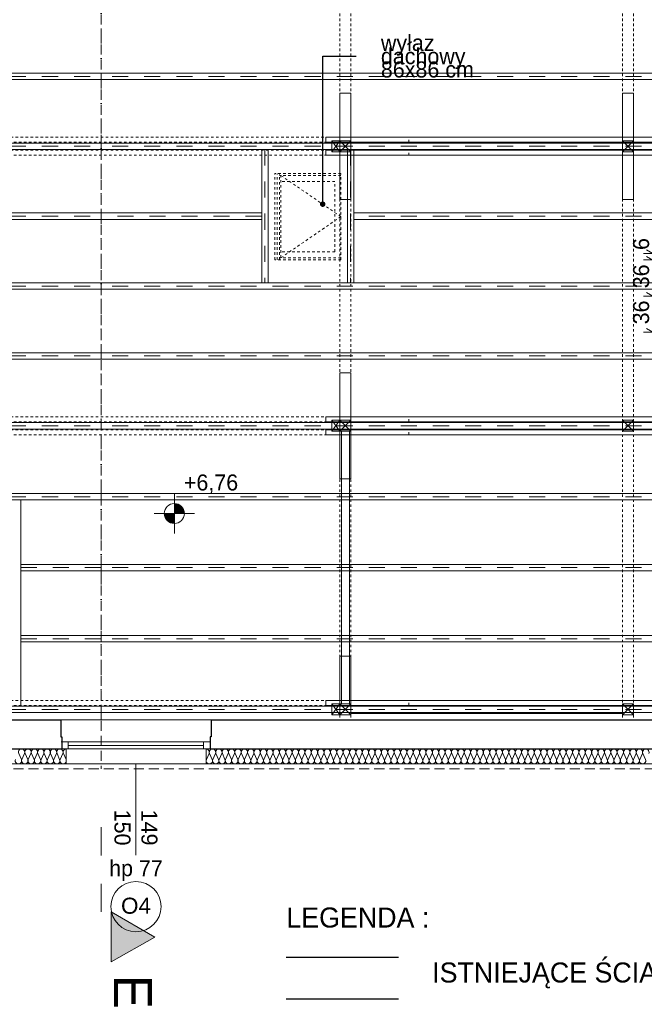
# Model space of a CAD drawing. Extents: x -547885 to -186295, y -25370 to 156194.
# Tile 221 of 256: x -481298 to -475067, y 102309 to 112136. Entities that reach past the tile are written whole.
import ezdxf

# ---------------------------------------------------------------- set-up
doc = ezdxf.new("R2010")
doc.units = 0
doc.header["$MEASUREMENT"] = 0
for name, pattern in [('Dashed', [564.444447, 282.222223, -282.222223]), ('Dot & Dashed', [450, 150, -150, 0, -150]), ('Hidden Line', [50, 25, -25]), ('Krawędzie ukryte', [150, 100, -50]), ('Przerywana', [320, 160, -160])]:
    doc.linetypes.add(name, pattern=pattern)
for name, color, linetype, lineweight in [('Arch konstrukcja dachu_Nr_Pióra__46', 5, 'Continuous', 13), ('Arch okna_Nr_Pióra__21', 7, 'Continuous', 9), ('Arch opisy_Nr_Pióra__21', 7, 'Continuous', 9), ('INWENT DACH_Nr_Pióra__21', 7, 'Continuous', 9), ('INWENT KONST. DREWNIANA_Nr_Pióra__21', 7, 'Continuous', 9), ('INWENT KONST. DREWNIANA_Nr_Pióra__46', 5, 'Continuous', 13), ('INWENT OPISY_Nr_Pióra__21', 7, 'Continuous', 9), ('INWENT OPISY_Nr_Pióra__41', 7, 'Continuous', 15), ('INWENT RZĘDNE_Nr_Pióra__21', 7, 'Continuous', 9), ('INWENT WYMIARY_Nr_Pióra__21', 7, 'Continuous', 9), ('INWENT. OKNA_Nr_Pióra__21', 7, 'Continuous', 9), ('INWENT. OKNA_Nr_Pióra__5', 7, 'Continuous', 13), ('INWENT.ŚCIANY_Nr_Pióra__1', 7, 'Continuous', 25), ('INWENT.ŚCIANY_Nr_Pióra__21', 7, 'Continuous', 9)]:
    doc.layers.add(name, color=color, linetype=linetype, lineweight=lineweight)
for name, color, linetype in [('Arch ocieplenie', 7, 'Continuous'), ('INWENT RZĘDNE', 7, 'Continuous'), ('INWENT WYMIARY', 7, 'Continuous')]:
    doc.layers.add(name, color=color, linetype=linetype)
for name, color, linetype, lineweight, true_color in [('Arch ocieplenie_Nr_Pióra__9', 7, 'Continuous', 9, 0x3dad99), ('Arch opisy okien_Nr_Pióra__9', 7, 'Continuous', 9, 0x3dad99), ('Arch opisy_Nr_Pióra__9', 7, 'Continuous', 9, 0x3dad99), ('Arch wykończenie_Nr_Pióra__3', 7, 'Continuous', 18, 0xff6600), ('INWENT KONST. DREWNIANA_Nr_Pióra__2', 7, 'Continuous', 13, 0x7f7f7f)]:
    doc.layers.add(name, color=color, linetype=linetype, lineweight=lineweight, true_color=true_color)
doc.styles.add('GENERATED_STYLE_10', font='arial.ttf')
doc.styles.add('GENERATED_STYLE_2', font='txt')
doc.styles.add('GENERATED_STYLE_4', font='txt')
doc.styles.add('GENERATED_STYLE_5', font='txt')
doc.styles.add('GENERATED_STYLE_7', font='txt')
doc.dimstyles.new('GENERATED_STYLE__13', dxfattribs={"dimtxt": 0.18, "dimasz": 109.44, "dimexe": 0.18, "dimexo": 0.0625, "dimgap": 0.09, "dimtad": 0, "dimtih": 1, "dimtoh": 1, "dimdec": 4, "dimzin": 0, "dimdsep": 46, "dimcen": 0.09, "dimadec": 0, "dimazin": 0, "dimtfac": 1, "dimtdec": 4, "dimtmove": 0, "dimatfit": 3, "dimldrblk": 'ARROWHEAD_11', "dimfxl": 0, "dimtolj": 1, "dimtzin": 0, "dimarcsym": 0})
doc.dimstyles.new('GENERATED_STYLE__4', dxfattribs={"dimtxt": 160.000002, "dimasz": 91.2, "dimexe": 0.18, "dimexo": 0, "dimgap": 0.09, "dimtad": 1, "dimdec": 0, "dimlfac": 0.1, "dimzin": 0, "dimdsep": 46, "dimtxsty": 'GENERATED_STYLE_2', "dimblk": 'ARROWHEAD_2', "dimblk1": 'ARROWHEAD_2', "dimblk2": 'ARROWHEAD_2', "dimcen": 0.09, "dimclrd": 7, "dimclre": 7, "dimclrt": 7, "dimazin": 0, "dimtfac": 1, "dimtdec": 4, "dimtmove": 0, "dimatfit": 3, "dimfxl": 0, "dimtolj": 1, "dimtzin": 0, "dimarcsym": 0})

# ---------------------------------------------------------------- blocks, each defined once
blk = doc.blocks.new('Izolacja cieplna 14_243', base_point=(-487268.3, 104857.6))
at = {"layer": 'Arch ocieplenie_Nr_Pióra__9', "linetype": 'Continuous'}
for p, q in [((-481308.5, 104812.9), (-481282, 104752.3)), ((-481276.6, 104752.3), (-481250.1, 104812.9)), ((-481244.8, 104812.9), (-481218.3, 104752.3)), ((-481212.9, 104752.3), (-481186.4, 104812.9)), ((-481181.1, 104812.9), (-481154.6, 104752.3)), ((-481149.2, 104752.3), (-481122.7, 104812.9)), ((-481117.4, 104812.9), (-481090.9, 104752.3)), ((-481085.5, 104752.3), (-481059, 104812.9)), ((-481053.6, 104812.9), (-481027.1, 104752.3)), ((-481021.8, 104752.3), (-480995.3, 104812.9)), ((-480989.9, 104812.9), (-480963.4, 104752.3)), ((-480958.1, 104752.3), (-480931.6, 104812.9)), ((-480926.2, 104812.9), (-480899.7, 104752.3)), ((-480894.4, 104752.3), (-480867.9, 104812.9)), ((-480862.5, 104812.9), (-480836, 104752.3))]:
    blk.add_line(p, q, dxfattribs=at)
for centre, start_param, end_param in [((-481279.3, 104825.7), 4.299595, 8.266774), ((-481215.6, 104825.7), 4.299595, 8.266774), ((-481151.9, 104825.7), 4.299595, 8.266774), ((-481088.2, 104825.7), 4.299595, 8.266774), ((-481024.5, 104825.7), 4.299595, 8.266774), ((-480960.8, 104825.7), 4.299595, 8.266774), ((-480897, 104825.7), 4.299595, 8.266774), ((-480833.3, 104825.7), 6.283185, 8.266774), ((-481311.2, 104739.5), 1.158003, 5.125183), ((-481247.5, 104739.5), 1.158003, 5.125183), ((-481183.7, 104739.5), 1.158003, 5.125183), ((-481120, 104739.5), 1.158003, 5.125183), ((-481056.3, 104739.5), 1.158003, 5.125183), ((-480992.6, 104739.5), 1.158003, 5.125183), ((-480928.9, 104739.5), 1.158003, 5.125183), ((-480865.2, 104739.5), 1.158003, 5.125183)]:
    blk.add_ellipse(centre, major_axis=(0, 31.9), ratio=0.998581, start_param=start_param, end_param=end_param, dxfattribs=at)
blk = doc.blocks.new('Izolacja cieplna 14_244', base_point=(-479438.3, 104857.6))
at = {"layer": 'Arch ocieplenie_Nr_Pióra__9', "linetype": 'Continuous'}
for p, q in [((-479435.7, 104752.3), (-479409.2, 104812.9)), ((-479403.9, 104812.9), (-479377.4, 104752.3)), ((-479372.1, 104752.3), (-479345.6, 104812.9)), ((-479340.3, 104812.9), (-479313.9, 104752.3)), ((-479308.5, 104752.3), (-479282.1, 104812.9)), ((-479276.7, 104812.9), (-479250.3, 104752.3)), ((-479244.9, 104752.3), (-479218.5, 104812.9)), ((-479213.2, 104812.9), (-479186.7, 104752.3)), ((-479181.4, 104752.3), (-479154.9, 104812.9)), ((-479149.6, 104812.9), (-479123.1, 104752.3)), ((-479117.8, 104752.3), (-479091.4, 104812.9)), ((-479086, 104812.9), (-479059.6, 104752.3)), ((-479054.2, 104752.3), (-479027.8, 104812.9)), ((-479022.4, 104812.9), (-478996, 104752.3)), ((-478990.7, 104752.3), (-478964.2, 104812.9)), ((-478958.9, 104812.9), (-478932.4, 104752.3)), ((-478927.1, 104752.3), (-478900.6, 104812.9)), ((-478895.3, 104812.9), (-478868.9, 104752.3)), ((-478863.5, 104752.3), (-478837.1, 104812.9)), ((-478831.7, 104812.9), (-478805.3, 104752.3)), ((-478799.9, 104752.3), (-478773.5, 104812.9)), ((-478768.2, 104812.9), (-478741.7, 104752.3)), ((-478736.4, 104752.3), (-478709.9, 104812.9)), ((-478704.6, 104812.9), (-478678.1, 104752.3)), ((-478672.8, 104752.3), (-478646.4, 104812.9)), ((-478641, 104812.9), (-478614.6, 104752.3)), ((-478609.2, 104752.3), (-478582.8, 104812.9)), ((-478577.4, 104812.9), (-478551, 104752.3)), ((-478545.7, 104752.3), (-478519.2, 104812.9)), ((-478513.9, 104812.9), (-478487.4, 104752.3)), ((-478482.1, 104752.3), (-478455.6, 104812.9)), ((-478450.3, 104812.9), (-478423.9, 104752.3)), ((-478418.5, 104752.3), (-478392.1, 104812.9)), ((-478386.7, 104812.9), (-478360.3, 104752.3)), ((-478354.9, 104752.3), (-478328.5, 104812.9)), ((-478323.2, 104812.9), (-478296.7, 104752.3)), ((-478291.4, 104752.3), (-478264.9, 104812.9)), ((-478259.6, 104812.9), (-478233.1, 104752.3)), ((-478227.8, 104752.3), (-478201.4, 104812.9)), ((-478196, 104812.9), (-478169.6, 104752.3)), ((-478164.2, 104752.3), (-478137.8, 104812.9)), ((-478132.4, 104812.9), (-478106, 104752.3)), ((-478100.7, 104752.3), (-478074.2, 104812.9)), ((-478068.9, 104812.9), (-478042.4, 104752.3)), ((-478037.1, 104752.3), (-478010.6, 104812.9)), ((-478005.3, 104812.9), (-477978.9, 104752.3)), ((-477973.5, 104752.3), (-477947.1, 104812.9)), ((-477941.7, 104812.9), (-477915.3, 104752.3)), ((-477909.9, 104752.3), (-477883.5, 104812.9)), ((-477878.2, 104812.9), (-477851.7, 104752.3)), ((-477846.4, 104752.3), (-477819.9, 104812.9)), ((-477814.6, 104812.9), (-477788.1, 104752.3)), ((-477782.8, 104752.3), (-477756.4, 104812.9)), ((-477751, 104812.9), (-477724.6, 104752.3)), ((-477719.2, 104752.3), (-477692.8, 104812.9)), ((-477687.4, 104812.9), (-477661, 104752.3)), ((-477655.7, 104752.3), (-477629.2, 104812.9)), ((-477623.9, 104812.9), (-477597.4, 104752.3)), ((-477592.1, 104752.3), (-477565.6, 104812.9)), ((-477560.3, 104812.9), (-477533.9, 104752.3)), ((-477528.5, 104752.3), (-477502.1, 104812.9)), ((-477496.7, 104812.9), (-477470.3, 104752.3)), ((-477464.9, 104752.3), (-477438.5, 104812.9)), ((-477433.2, 104812.9), (-477406.7, 104752.3)), ((-477401.4, 104752.3), (-477374.9, 104812.9)), ((-477369.6, 104812.9), (-477343.1, 104752.3)), ((-477337.8, 104752.3), (-477311.4, 104812.9)), ((-477306, 104812.9), (-477279.6, 104752.3)), ((-477274.2, 104752.3), (-477247.8, 104812.9)), ((-477242.4, 104812.9), (-477216, 104752.3)), ((-477210.7, 104752.3), (-477184.2, 104812.9)), ((-477178.9, 104812.9), (-477152.4, 104752.3)), ((-477147.1, 104752.3), (-477120.6, 104812.9)), ((-477115.3, 104812.9), (-477088.9, 104752.3)), ((-477083.5, 104752.3), (-477057.1, 104812.9)), ((-477051.7, 104812.9), (-477025.3, 104752.3)), ((-477019.9, 104752.3), (-476993.5, 104812.9)), ((-476988.2, 104812.9), (-476961.7, 104752.3)), ((-476956.4, 104752.3), (-476929.9, 104812.9)), ((-476924.6, 104812.9), (-476898.1, 104752.3)), ((-476892.8, 104752.3), (-476866.4, 104812.9)), ((-476861, 104812.9), (-476834.6, 104752.3)), ((-476829.2, 104752.3), (-476802.8, 104812.9)), ((-476797.4, 104812.9), (-476771, 104752.3)), ((-476765.7, 104752.3), (-476739.2, 104812.9)), ((-476733.9, 104812.9), (-476707.4, 104752.3)), ((-476702.1, 104752.3), (-476675.6, 104812.9)), ((-476670.3, 104812.9), (-476643.9, 104752.3)), ((-476638.5, 104752.3), (-476612.1, 104812.9)), ((-476606.7, 104812.9), (-476580.3, 104752.3)), ((-476574.9, 104752.3), (-476548.5, 104812.9)), ((-476543.2, 104812.9), (-476516.7, 104752.3)), ((-476511.4, 104752.3), (-476484.9, 104812.9)), ((-476479.6, 104812.9), (-476453.1, 104752.3)), ((-476447.8, 104752.3), (-476421.4, 104812.9)), ((-476416, 104812.9), (-476389.6, 104752.3)), ((-476384.2, 104752.3), (-476357.8, 104812.9)), ((-476352.4, 104812.9), (-476326, 104752.3)), ((-476320.7, 104752.3), (-476294.2, 104812.9)), ((-476288.9, 104812.9), (-476262.4, 104752.3)), ((-476257.1, 104752.3), (-476230.6, 104812.9)), ((-476225.3, 104812.9), (-476198.9, 104752.3)), ((-476193.5, 104752.3), (-476167.1, 104812.9)), ((-476161.7, 104812.9), (-476135.3, 104752.3)), ((-476129.9, 104752.3), (-476103.5, 104812.9)), ((-476098.2, 104812.9), (-476071.7, 104752.3)), ((-476066.4, 104752.3), (-476039.9, 104812.9)), ((-476034.6, 104812.9), (-476008.1, 104752.3)), ((-476002.8, 104752.3), (-475976.4, 104812.9)), ((-475971, 104812.9), (-475944.6, 104752.3)), ((-475939.2, 104752.3), (-475912.8, 104812.9)), ((-475907.4, 104812.9), (-475881, 104752.3)), ((-475875.7, 104752.3), (-475849.2, 104812.9)), ((-475843.9, 104812.9), (-475817.4, 104752.3)), ((-475812.1, 104752.3), (-475785.6, 104812.9)), ((-475780.3, 104812.9), (-475753.9, 104752.3)), ((-475748.5, 104752.3), (-475722.1, 104812.9)), ((-475716.7, 104812.9), (-475690.3, 104752.3)), ((-475684.9, 104752.3), (-475658.5, 104812.9)), ((-475653.2, 104812.9), (-475626.7, 104752.3)), ((-475621.4, 104752.3), (-475594.9, 104812.9)), ((-475589.6, 104812.9), (-475563.1, 104752.3)), ((-475557.8, 104752.3), (-475531.4, 104812.9)), ((-475526, 104812.9), (-475499.6, 104752.3)), ((-475494.2, 104752.3), (-475467.8, 104812.9)), ((-475462.4, 104812.9), (-475436, 104752.3)), ((-475430.7, 104752.3), (-475404.2, 104812.9)), ((-475398.9, 104812.9), (-475372.4, 104752.3)), ((-475367.1, 104752.3), (-475340.6, 104812.9)), ((-475335.3, 104812.9), (-475308.9, 104752.3)), ((-475303.5, 104752.3), (-475277.1, 104812.9)), ((-475271.7, 104812.9), (-475245.3, 104752.3)), ((-475239.9, 104752.3), (-475213.5, 104812.9)), ((-475208.2, 104812.9), (-475181.7, 104752.3)), ((-475176.4, 104752.3), (-475149.9, 104812.9)), ((-475144.6, 104812.9), (-475118.1, 104752.3)), ((-475112.8, 104752.3), (-475086.4, 104812.9)), ((-475081, 104812.9), (-475054.6, 104752.3))]:
    blk.add_line(p, q, dxfattribs=at)
for centre, start_param, end_param in [((-479438.3, 104825.7), 4.299596, 6.283185), ((-479374.8, 104825.7), 4.299595, 8.266774), ((-479311.2, 104825.7), 4.299595, 8.266774), ((-479247.6, 104825.7), 4.299595, 8.266774), ((-479184, 104825.7), 4.299595, 8.266774), ((-479120.5, 104825.7), 4.299595, 8.266774), ((-479056.9, 104825.7), 4.299595, 8.266774), ((-478993.3, 104825.7), 4.299595, 8.266774), ((-478929.8, 104825.7), 4.299595, 8.266774), ((-478866.2, 104825.7), 4.299595, 8.266774), ((-478802.6, 104825.7), 4.299595, 8.266774), ((-478739, 104825.7), 4.299595, 8.266774), ((-478675.5, 104825.7), 4.299595, 8.266774), ((-478611.9, 104825.7), 4.299595, 8.266774), ((-478548.3, 104825.7), 4.299595, 8.266774), ((-478484.8, 104825.7), 4.299595, 8.266774), ((-478421.2, 104825.7), 4.299595, 8.266774), ((-478357.6, 104825.7), 4.299595, 8.266774), ((-478294, 104825.7), 4.299595, 8.266774), ((-478230.5, 104825.7), 4.299595, 8.266774), ((-478166.9, 104825.7), 4.299595, 8.266774), ((-478103.3, 104825.7), 4.299595, 8.266774), ((-478039.8, 104825.7), 4.299595, 8.266774), ((-477976.2, 104825.7), 4.299595, 8.266774), ((-477912.6, 104825.7), 4.299595, 8.266774), ((-477849, 104825.7), 4.299595, 8.266774), ((-477785.5, 104825.7), 4.299595, 8.266774), ((-477721.9, 104825.7), 4.299595, 8.266774), ((-477658.3, 104825.7), 4.299595, 8.266774), ((-477594.8, 104825.7), 4.299595, 8.266774), ((-477531.2, 104825.7), 4.299595, 8.266774), ((-477467.6, 104825.7), 4.299595, 8.266774), ((-477404, 104825.7), 4.299595, 8.266774), ((-477340.5, 104825.7), 4.299595, 8.266774), ((-477276.9, 104825.7), 4.299595, 8.266774), ((-477213.3, 104825.7), 4.299595, 8.266774), ((-477149.8, 104825.7), 4.299595, 8.266774), ((-477086.2, 104825.7), 4.299595, 8.266774), ((-477022.6, 104825.7), 4.299595, 8.266774), ((-476959, 104825.7), 4.299595, 8.266774), ((-476895.5, 104825.7), 4.299595, 8.266774), ((-476831.9, 104825.7), 4.299595, 8.266774), ((-476768.3, 104825.7), 4.299595, 8.266774), ((-476704.8, 104825.7), 4.299595, 8.266774), ((-476641.2, 104825.7), 4.299595, 8.266774), ((-476577.6, 104825.7), 4.299595, 8.266774), ((-476514, 104825.7), 4.299595, 8.266774), ((-476450.5, 104825.7), 4.299595, 8.266774), ((-476386.9, 104825.7), 4.299595, 8.266774), ((-476323.3, 104825.7), 4.299595, 8.266774), ((-476259.8, 104825.7), 4.299595, 8.266774), ((-476196.2, 104825.7), 4.299595, 8.266774), ((-476132.6, 104825.7), 4.299595, 8.266774), ((-476069, 104825.7), 4.299595, 8.266774), ((-476005.5, 104825.7), 4.299595, 8.266774), ((-475941.9, 104825.7), 4.299595, 8.266774), ((-475878.3, 104825.7), 4.299595, 8.266774), ((-475814.8, 104825.7), 4.299595, 8.266774), ((-475751.2, 104825.7), 4.299595, 8.266774), ((-475687.6, 104825.7), 4.299595, 8.266774), ((-475624, 104825.7), 4.299595, 8.266774), ((-475560.5, 104825.7), 4.299595, 8.266774), ((-475496.9, 104825.7), 4.299595, 8.266774), ((-475433.3, 104825.7), 4.299595, 8.266774), ((-475369.8, 104825.7), 4.299595, 8.266774), ((-475306.2, 104825.7), 4.299595, 8.266774), ((-475242.6, 104825.7), 4.299595, 8.266774), ((-475179, 104825.7), 4.299595, 8.266774), ((-475115.5, 104825.7), 4.299595, 8.266774), ((-475051.9, 104825.7), 4.299595, 8.266774), ((-479406.5, 104739.5), 1.158003, 5.125183), ((-479343, 104739.5), 1.158003, 5.125183), ((-479279.4, 104739.5), 1.158003, 5.125183), ((-479215.8, 104739.5), 1.158003, 5.125183), ((-479152.3, 104739.5), 1.158003, 5.125183), ((-479088.7, 104739.5), 1.158003, 5.125183), ((-479025.1, 104739.5), 1.158003, 5.125183), ((-478961.5, 104739.5), 1.158003, 5.125183), ((-478898, 104739.5), 1.158003, 5.125183), ((-478834.4, 104739.5), 1.158003, 5.125183), ((-478770.8, 104739.5), 1.158003, 5.125183), ((-478707.3, 104739.5), 1.158003, 5.125183), ((-478643.7, 104739.5), 1.158003, 5.125183), ((-478580.1, 104739.5), 1.158003, 5.125183), ((-478516.5, 104739.5), 1.158003, 5.125183), ((-478453, 104739.5), 1.158003, 5.125183), ((-478389.4, 104739.5), 1.158003, 5.125183), ((-478325.8, 104739.5), 1.158003, 5.125183), ((-478262.3, 104739.5), 1.158003, 5.125183), ((-478198.7, 104739.5), 1.158003, 5.125183), ((-478135.1, 104739.5), 1.158003, 5.125183), ((-478071.5, 104739.5), 1.158003, 5.125183), ((-478008, 104739.5), 1.158003, 5.125183), ((-477944.4, 104739.5), 1.158003, 5.125183), ((-477880.8, 104739.5), 1.158003, 5.125183), ((-477817.3, 104739.5), 1.158003, 5.125183), ((-477753.7, 104739.5), 1.158003, 5.125183), ((-477690.1, 104739.5), 1.158003, 5.125183), ((-477626.5, 104739.5), 1.158003, 5.125183), ((-477563, 104739.5), 1.158003, 5.125183), ((-477499.4, 104739.5), 1.158003, 5.125183), ((-477435.8, 104739.5), 1.158003, 5.125183), ((-477372.3, 104739.5), 1.158003, 5.125183), ((-477308.7, 104739.5), 1.158003, 5.125183), ((-477245.1, 104739.5), 1.158003, 5.125183), ((-477181.5, 104739.5), 1.158003, 5.125183), ((-477118, 104739.5), 1.158003, 5.125183), ((-477054.4, 104739.5), 1.158003, 5.125183), ((-476990.8, 104739.5), 1.158003, 5.125183), ((-476927.3, 104739.5), 1.158003, 5.125183), ((-476863.7, 104739.5), 1.158003, 5.125183), ((-476800.1, 104739.5), 1.158003, 5.125183), ((-476736.5, 104739.5), 1.158003, 5.125183), ((-476673, 104739.5), 1.158003, 5.125183), ((-476609.4, 104739.5), 1.158003, 5.125183), ((-476545.8, 104739.5), 1.158003, 5.125183), ((-476482.3, 104739.5), 1.158003, 5.125183), ((-476418.7, 104739.5), 1.158003, 5.125183), ((-476355.1, 104739.5), 1.158003, 5.125183), ((-476291.5, 104739.5), 1.158003, 5.125183), ((-476228, 104739.5), 1.158003, 5.125183), ((-476164.4, 104739.5), 1.158003, 5.125183), ((-476100.8, 104739.5), 1.158003, 5.125183), ((-476037.3, 104739.5), 1.158003, 5.125183), ((-475973.7, 104739.5), 1.158003, 5.125183), ((-475910.1, 104739.5), 1.158003, 5.125183), ((-475846.5, 104739.5), 1.158003, 5.125183), ((-475783, 104739.5), 1.158003, 5.125183), ((-475719.4, 104739.5), 1.158003, 5.125183), ((-475655.8, 104739.5), 1.158003, 5.125183), ((-475592.3, 104739.5), 1.158003, 5.125183), ((-475528.7, 104739.5), 1.158003, 5.125183), ((-475465.1, 104739.5), 1.158003, 5.125183), ((-475401.5, 104739.5), 1.158003, 5.125183), ((-475338, 104739.5), 1.158003, 5.125183), ((-475274.4, 104739.5), 1.158003, 5.125183), ((-475210.8, 104739.5), 1.158003, 5.125183), ((-475147.3, 104739.5), 1.158003, 5.125183), ((-475083.7, 104739.5), 1.158003, 5.125183)]:
    blk.add_ellipse(centre, major_axis=(0, 31.9), ratio=0.996364, start_param=start_param, end_param=end_param, dxfattribs=at)
blk = doc.blocks.new('*D798')
at = {"layer": 'INWENT WYMIARY_Nr_Pióra__21', "linetype": 'Continuous'}
for p, q in [((-474895.3, 109377.6), (-475075.3, 109377.6)), ((-475045.3, 109412.3), (-474925.3, 109343)), ((-474985.3, 109017.6), (-474985.3, 109377.6)), ((-474895.3, 109017.6), (-475075.3, 109017.6)), ((-475045.3, 109052.3), (-474925.3, 108983)), ((-474985.3, 108959), (-474985.3, 109017.6))]:
    blk.add_line(p, q, dxfattribs=at)
at = {"layer": 'INWENT WYMIARY_Nr_Pióra__21', "char_height": 160, "attachment_point": 7, "rotation": 90, "style": 'GENERATED_STYLE_2'}
for s, insert in [('{6}', (-475017.3, 109837.3)), ('{36}', (-475017.3, 109455.2)), ('{36}', (-475017.3, 109095.2))]:
    blk.add_mtext(s, dxfattribs=dict(at, insert=insert))
blk = doc.blocks.new('ARROWHEAD_2')
at = {"color": 0, "linetype": 'Continuous', "lineweight": 0}
for p, q in [((0, 0), (-1, 0)), ((-0.38, -0.66), (0.38, 0.66))]:
    blk.add_line(p, q, dxfattribs=at)
blk = doc.blocks.new('*D799')
at = {"layer": 'INWENT WYMIARY_Nr_Pióra__21', "linetype": 'Continuous'}
for p, q in [((-474925.3, 109703), (-475045.3, 109772.3)), ((-474895.3, 109737.6), (-475075.3, 109737.6)), ((-474985.3, 109377.6), (-474985.3, 109737.6)), ((-474895.3, 109377.6), (-475075.3, 109377.6)), ((-475045.3, 109412.3), (-474925.3, 109343))]:
    blk.add_line(p, q, dxfattribs=at)
at = {"layer": 'INWENT WYMIARY_Nr_Pióra__21', "char_height": 160, "attachment_point": 7, "rotation": 90, "style": 'GENERATED_STYLE_2'}
for s, insert in [('{6}', (-475017.3, 109837.3)), ('{36}', (-475017.3, 109455.2)), ('{36}', (-475017.3, 109095.2))]:
    blk.add_mtext(s, dxfattribs=dict(at, insert=insert))
blk = doc.blocks.new('*D800')
at = {"layer": 'INWENT WYMIARY_Nr_Pióra__21', "linetype": 'Continuous'}
for p, q in [((-474895.3, 109802.6), (-475075.3, 109802.6)), ((-475045.3, 109837.3), (-474925.3, 109768)), ((-474925.3, 109703), (-475045.3, 109772.3)), ((-474985.3, 109802.6), (-474985.3, 109861.3)), ((-474985.3, 109737.6), (-474985.3, 109802.6)), ((-474895.3, 109737.6), (-475075.3, 109737.6))]:
    blk.add_line(p, q, dxfattribs=at)
at = {"layer": 'INWENT WYMIARY_Nr_Pióra__21', "char_height": 160, "attachment_point": 7, "rotation": 90, "style": 'GENERATED_STYLE_2'}
for s, insert in [('{6}', (-475017.3, 109837.3)), ('{36}', (-475017.3, 109455.2)), ('{36}', (-475017.3, 109095.2))]:
    blk.add_mtext(s, dxfattribs=dict(at, insert=insert))
blk = doc.blocks.new('Koty wysokościowe_58', base_point=(-479755.6, 107207.5))
at = {"layer": 'INWENT RZĘDNE_Nr_Pióra__21', "linetype": 'Continuous'}
for points in [[(-479755.6, 107207.5), (-479655.6, 107207.5), (-479663.3, 107245.8), (-479684.9, 107278.2), (-479717.4, 107299.9), (-479755.6, 107307.5)], [(-479755.6, 107207.5), (-479855.6, 107207.5), (-479848, 107169.3), (-479826.4, 107136.8), (-479793.9, 107115.1), (-479755.6, 107107.5)]]:
    blk.add_hatch(color=256, dxfattribs=at).paths.add_polyline_path(points, flags=0)
for p, q in [((-479755.6, 107007.5), (-479755.6, 107407.5)), ((-479955.6, 107207.5), (-479555.6, 107207.5))]:
    blk.add_line(p, q, dxfattribs=at)
blk.add_circle((-479755.6, 107207.5), 100, dxfattribs=at)
at = {"layer": 'INWENT RZĘDNE_Nr_Pióra__21', "insert": (-479660.3, 107407.5), "char_height": 160, "attachment_point": 7, "style": 'GENERATED_STYLE_4'}
blk.add_mtext('{+6,76}', dxfattribs=at)
blk = doc.blocks.new('ARROWHEAD_11')
at = {"color": 0, "linetype": 'Continuous', "lineweight": 0}
blk.add_line((0, 0), (-1, 0), dxfattribs=at)
at = {"color": 0, "linetype": 'Continuous', "lineweight": 0, "const_width": 0.25, "flags": 128}
blk.add_lwpolyline([(-0.125, 0, 1), (0.125, 0, 1)], format="xyb", close=True, dxfattribs=at)

msp = doc.modelspace()

# ---------------------------------------------------------------- hatches: boundary and pattern name
at = {"layer": 'INWENT OPISY_Nr_Pióra__21', "linetype": 'Continuous'}
msp.add_hatch(color=256, dxfattribs=at).paths.add_polyline_path([(-479949.6, 102977.6), (-480385.8, 102733.3), (-480385.8, 103233.3)], flags=0)

# ---------------------------------------------------------------- linework, layer by layer
at = {"layer": 'Arch konstrukcja dachu_Nr_Pióra__46', "linetype": 'Continuous'}
for p, q in [((-478183.3, 110927.6), (-478103.3, 110817.6)), ((-478183.3, 110817.6), (-478103.3, 110927.6)), ((-478183.3, 110927.6), (-478103.3, 110927.6)), ((-478183.3, 110817.6), (-478183.3, 110927.6)), ((-478103.3, 110927.6), (-478103.3, 110817.6)), ((-478103.3, 110817.6), (-478183.3, 110817.6)), ((-478183.3, 108137.6), (-478103.3, 108027.6)), ((-478183.3, 108027.6), (-478103.3, 108137.6)), ((-478183.3, 108137.6), (-478103.3, 108137.6)), ((-478183.3, 108027.6), (-478183.3, 108137.6)), ((-478103.3, 108137.6), (-478103.3, 108027.6)), ((-478103.3, 108027.6), (-478183.3, 108027.6)), ((-478183.3, 105307.6), (-478103.3, 105197.6)), ((-478183.3, 105197.6), (-478103.3, 105307.6)), ((-478183.3, 105307.6), (-478103.3, 105307.6)), ((-478183.3, 105197.6), (-478183.3, 105307.6)), ((-478103.3, 105307.6), (-478103.3, 105197.6)), ((-478103.3, 105197.6), (-478183.3, 105197.6))]:
    msp.add_line(p, q, dxfattribs=at)
at = {"layer": 'Arch okna_Nr_Pióra__21', "linetype": 'Hidden Line'}
for p, q in [((-478754.3, 109740.1), (-478754.3, 110600.1)), ((-478094.3, 110600.1), (-478754.3, 110600.1)), ((-478731.3, 109740.1), (-478731.3, 110600.1)), ((-478705.3, 109740.1), (-478705.3, 110600.1)), ((-478094.3, 110580.1), (-478705.3, 110580.1)), ((-478691.8, 109760.1), (-478691.8, 110580.1)), ((-478094.3, 110170.1), (-478691.8, 110580.1)), ((-478094.3, 109740.1), (-478094.3, 110600.1)), ((-478154.3, 110520.1), (-478691.8, 110520.1)), ((-478154.3, 109820.1), (-478154.3, 110520.1)), ((-478094.3, 110170.1), (-478691.8, 109760.1)), ((-478154.3, 109820.1), (-478691.8, 109820.1)), ((-478094.3, 109740.1), (-478754.3, 109740.1)), ((-478094.3, 109760.1), (-478705.3, 109760.1))]:
    msp.add_line(p, q, dxfattribs=at)
at = {"layer": 'Arch opisy_Nr_Pióra__9', "linetype": 'Continuous'}
msp.add_circle((-480138.3, 103284.1), 250, dxfattribs=at)
at = {"layer": 'Arch wykończenie_Nr_Pióra__3', "linetype": 'Continuous'}
for p, q in [((-480833.3, 104857.6), (-480833.3, 104707.6)), ((-479438.3, 104857.6), (-479438.3, 104707.6)), ((-480833.3, 104707.6), (-489099.8, 104707.6)), ((-479438.3, 104707.6), (-471873.3, 104707.6))]:
    msp.add_line(p, q, dxfattribs=at)
at = {"layer": 'INWENT DACH_Nr_Pióra__21', "linetype": 'Krawędzie ukryte'}
for p, q in [((-480485.8, 117137.5), (-480485.8, 104657.6)), ((-489460.4, 104657.6), (-471511.2, 104657.6))]:
    msp.add_line(p, q, dxfattribs=at)
at = {"layer": 'INWENT KONST. DREWNIANA_Nr_Pióra__2', "linetype": 'Hidden Line'}
for p, q in [((-477414.8, 110962.6), (-483556.8, 110962.6)), ((-477414.8, 110912.6), (-477414.8, 110962.6)), ((-483556.8, 110912.6), (-477414.8, 110912.6)), ((-477414.8, 110832.6), (-483556.8, 110832.6)), ((-483556.8, 110782.6), (-477414.8, 110782.6)), ((-477414.8, 110782.6), (-477414.8, 110832.6)), ((-477414.8, 108172.6), (-483556.8, 108172.6)), ((-483556.8, 108122.6), (-477414.8, 108122.6)), ((-477414.8, 108122.6), (-477414.8, 108172.6)), ((-477414.8, 108042.6), (-483556.8, 108042.6)), ((-477414.8, 107992.6), (-477414.8, 108042.6)), ((-483556.8, 107992.6), (-477414.8, 107992.6)), ((-477414.8, 105342.6), (-483556.8, 105342.6)), ((-477414.8, 105292.6), (-477414.8, 105342.6)), ((-483556.8, 105292.6), (-477414.8, 105292.6))]:
    msp.add_line(p, q, dxfattribs=at)
at = {"layer": 'INWENT KONST. DREWNIANA_Nr_Pióra__2', "linetype": 'Continuous'}
for p, q in [((-474595.5, 110962.6), (-478243.3, 110962.6)), ((-478243.3, 110962.6), (-478243.3, 110912.6)), ((-480485.8, 110905.1), (-489396.1, 110905.1)), ((-480485.8, 110840.1), (-480485.8, 110905.1)), ((-480485.8, 110840.1), (-480485.8, 110905.1)), ((-480485.8, 110905.1), (-471575.5, 110905.1)), ((-474595.5, 110912.6), (-478243.3, 110912.6)), ((-489396.1, 110840.1), (-480485.8, 110840.1)), ((-471575.5, 110840.1), (-480485.8, 110840.1)), ((-474595.5, 110832.6), (-478243.3, 110832.6)), ((-478243.3, 110832.6), (-478243.3, 110782.6)), ((-474595.5, 110782.6), (-478243.3, 110782.6)), ((-480485.8, 109510.1), (-489396.1, 109510.1)), ((-480485.8, 109445.1), (-480485.8, 109510.1)), ((-480485.8, 109445.1), (-480485.8, 109510.1)), ((-480485.8, 109510.1), (-471575.5, 109510.1)), ((-489396.1, 109445.1), (-480485.8, 109445.1)), ((-471575.5, 109445.1), (-480485.8, 109445.1)), ((-480485.8, 108115.1), (-489396.1, 108115.1)), ((-480485.8, 108050.1), (-480485.8, 108115.1)), ((-480485.8, 108050.1), (-480485.8, 108115.1)), ((-480485.8, 108115.1), (-471575.5, 108115.1)), ((-474595.5, 108172.6), (-478243.3, 108172.6)), ((-478243.3, 108172.6), (-478243.3, 108122.6)), ((-474595.5, 108122.6), (-478243.3, 108122.6)), ((-489396.1, 108050.1), (-480485.8, 108050.1)), ((-471575.5, 108050.1), (-480485.8, 108050.1)), ((-474595.5, 108042.6), (-478243.3, 108042.6)), ((-478243.3, 108042.6), (-478243.3, 107992.6)), ((-474595.5, 107992.6), (-478243.3, 107992.6)), ((-480485.8, 106700.1), (-481288.3, 106700.1)), ((-481288.3, 106635.1), (-480485.8, 106635.1)), ((-480485.8, 106635.1), (-480485.8, 106700.1)), ((-480485.8, 106635.1), (-480485.8, 106700.1)), ((-480485.8, 106700.1), (-471575.5, 106700.1)), ((-471575.5, 106635.1), (-480485.8, 106635.1)), ((-474595.5, 105342.6), (-478243.3, 105342.6)), ((-478243.3, 105342.6), (-478243.3, 105292.6)), ((-480485.8, 105285.1), (-489396.1, 105285.1)), ((-480485.8, 105220.1), (-480485.8, 105285.1)), ((-480485.8, 105220.1), (-480485.8, 105285.1)), ((-480485.8, 105285.1), (-471575.5, 105285.1)), ((-474595.5, 105292.6), (-478243.3, 105292.6)), ((-489396.1, 105220.1), (-480485.8, 105220.1)), ((-471575.5, 105220.1), (-480485.8, 105220.1))]:
    msp.add_line(p, q, dxfattribs=at)
at = {"layer": 'INWENT KONST. DREWNIANA_Nr_Pióra__21', "linetype": 'Dot & Dashed'}
msp.add_line((-480485.8, 105147.6), (-480485.8, 116647.5), dxfattribs=at)
at = {"layer": 'INWENT KONST. DREWNIANA_Nr_Pióra__21', "linetype": 'Hidden Line'}
for p, q in [((-478103.3, 116647.5), (-478103.3, 105147.6)), ((-477993.3, 116647.5), (-477993.3, 105147.6)), ((-475283.3, 116647.5), (-475283.3, 105147.6)), ((-475173.3, 116647.5), (-475173.3, 105147.6))]:
    msp.add_line(p, q, dxfattribs=at)
at = {"layer": 'INWENT KONST. DREWNIANA_Nr_Pióra__21', "linetype": 'Continuous'}
for p, q in [((-478103.3, 111402.6), (-478103.3, 110927.6)), ((-478103.3, 111402.6), (-477993.3, 111402.6)), ((-477993.3, 111402.6), (-477993.3, 110927.6)), ((-475283.3, 111402.6), (-475283.3, 110927.6)), ((-475283.3, 111402.6), (-475173.3, 111402.6)), ((-475173.3, 111402.6), (-475173.3, 110927.6)), ((-478103.3, 110927.6), (-477993.3, 110817.6)), ((-478103.3, 110817.6), (-477993.3, 110927.6)), ((-478103.3, 110927.6), (-477993.3, 110927.6)), ((-478103.3, 110817.6), (-478103.3, 110927.6)), ((-477993.3, 110927.6), (-477993.3, 110817.6)), ((-475283.3, 110912.6), (-477993.3, 110912.6)), ((-475283.3, 110927.6), (-475173.3, 110817.6)), ((-475283.3, 110817.6), (-475173.3, 110927.6)), ((-475283.3, 110927.6), (-475173.3, 110927.6)), ((-475283.3, 110817.6), (-475283.3, 110927.6)), ((-475173.3, 110927.6), (-475173.3, 110817.6)), ((-477993.3, 110817.6), (-478103.3, 110817.6)), ((-478103.3, 110342.6), (-478103.3, 110817.6)), ((-475283.3, 110832.6), (-477993.3, 110832.6)), ((-477993.3, 110342.6), (-477993.3, 110817.6)), ((-475173.3, 110817.6), (-475283.3, 110817.6)), ((-475283.3, 110342.6), (-475283.3, 110817.6)), ((-475173.3, 110342.6), (-475173.3, 110817.6)), ((-478103.3, 110342.6), (-477993.3, 110342.6)), ((-475283.3, 110342.6), (-475173.3, 110342.6)), ((-478103.3, 108612.6), (-478103.3, 108137.6)), ((-478103.3, 108612.6), (-477993.3, 108612.6)), ((-477993.3, 108612.6), (-477993.3, 108137.6)), ((-478103.3, 108137.6), (-477993.3, 108027.6)), ((-478103.3, 108027.6), (-477993.3, 108137.6)), ((-478103.3, 108137.6), (-477993.3, 108137.6)), ((-478103.3, 108027.6), (-478103.3, 108137.6)), ((-477993.3, 108137.6), (-477993.3, 108027.6)), ((-475283.3, 108122.6), (-477993.3, 108122.6)), ((-475283.3, 108137.6), (-475173.3, 108027.6)), ((-475283.3, 108027.6), (-475173.3, 108137.6)), ((-475283.3, 108137.6), (-475173.3, 108137.6)), ((-475283.3, 108027.6), (-475283.3, 108137.6)), ((-475173.3, 108137.6), (-475173.3, 108027.6)), ((-477993.3, 108027.6), (-478103.3, 108027.6)), ((-478103.3, 107552.6), (-478103.3, 108027.6)), ((-478088.3, 105307.6), (-478088.3, 108027.6)), ((-478008.3, 105307.6), (-478008.3, 108027.6)), ((-475283.3, 108042.6), (-477993.3, 108042.6)), ((-477993.3, 107552.6), (-477993.3, 108027.6)), ((-475173.3, 108027.6), (-475283.3, 108027.6)), ((-478103.3, 107552.6), (-477993.3, 107552.6)), ((-478103.3, 105782.6), (-478103.3, 105307.6)), ((-478103.3, 105782.6), (-477993.3, 105782.6)), ((-477993.3, 105782.6), (-477993.3, 105307.6)), ((-478103.3, 105307.6), (-477993.3, 105197.6)), ((-478103.3, 105197.6), (-477993.3, 105307.6)), ((-478103.3, 105307.6), (-477993.3, 105307.6)), ((-478103.3, 105197.6), (-478103.3, 105307.6)), ((-477993.3, 105307.6), (-477993.3, 105197.6)), ((-475283.3, 105292.6), (-477993.3, 105292.6)), ((-475283.3, 105307.6), (-475173.3, 105197.6)), ((-475283.3, 105197.6), (-475173.3, 105307.6)), ((-475283.3, 105307.6), (-475173.3, 105307.6)), ((-475283.3, 105197.6), (-475283.3, 105307.6)), ((-475173.3, 105307.6), (-475173.3, 105197.6)), ((-477993.3, 105197.6), (-478103.3, 105197.6)), ((-475283.3, 105212.6), (-477993.3, 105212.6)), ((-475173.3, 105197.6), (-475283.3, 105197.6))]:
    msp.add_line(p, q, dxfattribs=at)
at = {"layer": 'INWENT KONST. DREWNIANA_Nr_Pióra__21', "linetype": 'Przerywana'}
for p, q in [((-489396.1, 110872.6), (-480485.8, 110872.6)), ((-471575.5, 110872.6), (-480485.8, 110872.6)), ((-489396.1, 109477.6), (-480485.8, 109477.6)), ((-471575.5, 109477.6), (-480485.8, 109477.6)), ((-489396.1, 108082.6), (-480485.8, 108082.6)), ((-471575.5, 108082.6), (-480485.8, 108082.6)), ((-481288.3, 106667.6), (-480485.8, 106667.6)), ((-471575.5, 106667.6), (-480485.8, 106667.6)), ((-489396.1, 105252.6), (-480485.8, 105252.6)), ((-471575.5, 105252.6), (-480485.8, 105252.6))]:
    msp.add_line(p, q, dxfattribs=at)
at = {"layer": 'INWENT KONST. DREWNIANA_Nr_Pióra__46', "linetype": 'Continuous'}
for p, q in [((-480485.8, 111602.6), (-489396.1, 111602.6)), ((-489396.1, 111537.6), (-480485.8, 111537.6)), ((-480485.8, 111537.6), (-480485.8, 111602.6)), ((-480485.8, 111537.6), (-480485.8, 111602.6)), ((-480485.8, 111602.6), (-471575.5, 111602.6)), ((-471575.5, 111537.6), (-480485.8, 111537.6)), ((-478819.3, 110840.1), (-478884.3, 110840.1)), ((-478884.3, 110840.1), (-478884.3, 109510.1)), ((-478819.3, 109510.1), (-478819.3, 110840.1)), ((-477964.3, 110840.1), (-478029.3, 110840.1)), ((-478029.3, 110840.1), (-478029.3, 109510.1)), ((-477964.3, 109510.1), (-477964.3, 110840.1)), ((-480485.8, 110207.6), (-489396.1, 110207.6)), ((-480485.8, 110142.6), (-480485.8, 110207.6)), ((-480485.8, 110142.6), (-480485.8, 110207.6)), ((-480485.8, 110207.6), (-478884.3, 110207.6)), ((-477964.3, 110207.6), (-471575.5, 110207.6)), ((-489396.1, 110142.6), (-480485.8, 110142.6)), ((-478884.3, 110142.6), (-480485.8, 110142.6)), ((-471575.5, 110142.6), (-477964.3, 110142.6)), ((-478884.3, 109510.1), (-478819.3, 109510.1)), ((-478029.3, 109510.1), (-477964.3, 109510.1)), ((-480485.8, 108812.6), (-489396.1, 108812.6)), ((-480485.8, 108747.6), (-480485.8, 108812.6)), ((-480485.8, 108747.6), (-480485.8, 108812.6)), ((-480485.8, 108812.6), (-471575.5, 108812.6)), ((-489396.1, 108747.6), (-480485.8, 108747.6)), ((-471575.5, 108747.6), (-480485.8, 108747.6)), ((-480485.8, 107407.6), (-489396.1, 107407.6)), ((-480485.8, 107342.6), (-480485.8, 107407.6)), ((-480485.8, 107342.6), (-480485.8, 107407.6)), ((-480485.8, 107407.6), (-471575.5, 107407.6)), ((-489396.1, 107342.6), (-480485.8, 107342.6)), ((-481353.3, 107342.6), (-481288.3, 107342.6)), ((-481288.3, 107342.6), (-481288.3, 105285.1)), ((-471575.5, 107342.6), (-480485.8, 107342.6)), ((-480485.8, 105990.1), (-481288.3, 105990.1)), ((-480485.8, 105925.1), (-480485.8, 105990.1)), ((-480485.8, 105925.1), (-480485.8, 105990.1)), ((-480485.8, 105990.1), (-471575.5, 105990.1)), ((-481288.3, 105925.1), (-480485.8, 105925.1)), ((-471575.5, 105925.1), (-480485.8, 105925.1)), ((-481288.3, 105285.1), (-481353.3, 105285.1))]:
    msp.add_line(p, q, dxfattribs=at)
at = {"layer": 'INWENT KONST. DREWNIANA_Nr_Pióra__46', "linetype": 'Przerywana'}
for p, q in [((-489396.1, 111570.1), (-480485.8, 111570.1)), ((-471575.5, 111570.1), (-480485.8, 111570.1)), ((-478851.8, 110840.1), (-478851.8, 109510.1)), ((-477996.8, 110840.1), (-477996.8, 109510.1)), ((-489396.1, 110175.1), (-480485.8, 110175.1)), ((-478884.3, 110175.1), (-480485.8, 110175.1)), ((-471575.5, 110175.1), (-477964.3, 110175.1)), ((-489396.1, 108780.1), (-480485.8, 108780.1)), ((-471575.5, 108780.1), (-480485.8, 108780.1)), ((-489396.1, 107375.1), (-480485.8, 107375.1)), ((-471575.5, 107375.1), (-480485.8, 107375.1)), ((-481288.3, 105957.6), (-480485.8, 105957.6)), ((-471575.5, 105957.6), (-480485.8, 105957.6))]:
    msp.add_line(p, q, dxfattribs=at)
at = {"layer": 'INWENT OPISY_Nr_Pióra__41', "linetype": 'Dashed'}
msp.add_line((-480485.8, 104077.6), (-480485.8, 102977.6), dxfattribs=at)
at = {"layer": 'INWENT OPISY_Nr_Pióra__41', "linetype": 'Continuous'}
for p, q in [((-480385.8, 102733.3), (-480385.8, 103233.3)), ((-479949.6, 102977.6), (-480385.8, 103233.3)), ((-480385.8, 102733.3), (-479949.6, 102977.6))]:
    msp.add_line(p, q, dxfattribs=at)
at = {"layer": 'INWENT. OKNA_Nr_Pióra__5', "linetype": 'Continuous'}
for p, q in [((-480883.3, 104927.6), (-479393.3, 104927.6)), ((-480883.3, 104857.6), (-479393.3, 104857.6)), ((-480813.3, 104857.6), (-480813.3, 104927.6)), ((-479463.3, 104892.6), (-480813.3, 104892.6)), ((-479463.3, 104857.6), (-479463.3, 104927.6)), ((-480138.3, 104707.6), (-480138.3, 103797.6))]:
    msp.add_line(p, q, dxfattribs=at)
at = {"layer": 'INWENT.ŚCIANY_Nr_Pióra__1', "linetype": 'Continuous'}
for p, q in [((-488678.3, 105147.6), (-480888.3, 105147.6)), ((-480888.3, 105147.6), (-480888.3, 104977.6)), ((-479388.3, 105147.6), (-479388.3, 104977.6)), ((-479388.3, 105147.6), (-472293.3, 105147.6)), ((-480888.3, 104977.6), (-480878.3, 104977.6)), ((-480878.3, 104977.6), (-480878.3, 104857.6)), ((-479398.3, 104977.6), (-479398.3, 104857.6)), ((-479388.3, 104977.6), (-479398.3, 104977.6)), ((-488948.3, 104857.6), (-480878.3, 104857.6)), ((-479398.3, 104857.6), (-472023.3, 104857.6)), ((-478638.4, 102779.7), (-477518.4, 102779.7)), ((-477518.4, 102359.7), (-478638.4, 102359.7))]:
    msp.add_line(p, q, dxfattribs=at)
at = {"layer": 'INWENT.ŚCIANY_Nr_Pióra__21', "linetype": 'Continuous'}
for p, q in [((-480888.3, 105147.6), (-479388.3, 105147.6)), ((-480833.3, 104707.6), (-479438.3, 104707.6))]:
    msp.add_line(p, q, dxfattribs=at)

# ---------------------------------------------------------------- block references
at = {"layer": 'Arch ocieplenie', "color": 104, "linetype": 'Continuous', "lineweight": 13, "true_color": 0x029e21}
for name, p in [('Izolacja cieplna 14_243', (-487268.3, 104857.6)), ('Izolacja cieplna 14_244', (-479438.3, 104857.6))]:
    msp.add_blockref(name, p, dxfattribs=at)
at = {"layer": 'INWENT RZĘDNE'}
msp.add_blockref('Koty wysokościowe_58', (-479755.6, 107207.5), dxfattribs=at)

# ---------------------------------------------------------------- texts
at = {"layer": 'Arch opisy okien_Nr_Pióra__9', "linetype": 'Continuous', "insert": (-480138.3, 103373.2), "char_height": 160, "attachment_point": 2, "style": 'GENERATED_STYLE_10'}
msp.add_mtext('{O4}', dxfattribs=at)
at = {"layer": 'Arch opisy_Nr_Pióra__21', "linetype": 'Continuous', "insert": (-477695, 111770.7), "char_height": 160, "width": 1392.707, "attachment_point": 4, "line_spacing_factor": 0.498268, "style": 'GENERATED_STYLE_5'}
msp.add_mtext('{wyłaz dachowy 86x86 cm}', dxfattribs=at)
at = {"layer": 'INWENT OPISY_Nr_Pióra__21', "linetype": 'Continuous', "char_height": 200, "attachment_point": 1, "style": 'GENERATED_STYLE_7'}
for s, insert in [('{LEGENDA :}', (-478638.4, 103275.2)), ('{ISTNIEJĄCE ŚCIANY}', (-477183.4, 102726.6))]:
    msp.add_mtext(s, dxfattribs=dict(at, insert=insert))
at = {"layer": 'INWENT OPISY_Nr_Pióra__21', "linetype": 'Continuous', "insert": (-479978.8, 102433.3), "char_height": 380, "attachment_point": 2, "rotation": 270, "style": 'GENERATED_STYLE_7'}
msp.add_mtext('{E}', dxfattribs=at)
at = {"layer": 'INWENT. OKNA_Nr_Pióra__21', "linetype": 'Continuous', "insert": (-479924.2, 104072.6), "char_height": 160, "width": 709.227, "attachment_point": 2, "rotation": 270, "line_spacing_factor": 1.007581, "style": 'GENERATED_STYLE_7'}
msp.add_mtext('{149\\P150}', dxfattribs=at)
at = {"layer": 'INWENT. OKNA_Nr_Pióra__21', "linetype": 'Continuous', "insert": (-480138.3, 103747.6), "char_height": 160, "attachment_point": 2, "style": 'GENERATED_STYLE_7'}
msp.add_mtext('{hp 77}', dxfattribs=at)

# ---------------------------------------------------------------- dimensions: what is measured, and where the dimension line sits
at = {"layer": 'INWENT WYMIARY', "linetype": 'Continuous'}
for base, p1, p2, picture, middle in [((-474985.3, 109017.6), (-474653.3, 109017.6), (-474653.3, 109377.6), '*D798', (-475097.3, 109216.6)), ((-474985.3, 109017.6), (-474653.3, 109377.6), (-474653.3, 109737.6), '*D799', (-475097.3, 109576.6)), ((-474985.2783109, 109017.6315772), (-474653.3251087, 109737.6315772), (-474718.3251087, 109802.6315772), '*D800', (-475097.2783126, 109898.0202181))]:
    dim = msp.add_linear_dim(base=base, p1=p1, p2=p2, angle=90, dimstyle='GENERATED_STYLE__4', dxfattribs=at)
    dim.commit()
    dim.dimension.update_dxf_attribs({"geometry": picture, "text_midpoint": middle})

# ---------------------------------------------------------------- leaders
at = {"layer": 'Arch opisy_Nr_Pióra__21', "linetype": 'Continuous', "annotation_type": 0, "has_hookline": 1, "hookline_direction": 1, "text_width": 1211.4}
msp.add_leader([(-478275.5, 110294.8), (-478275.5, 111771.2), (-477940.3, 111771.2)], dimstyle='GENERATED_STYLE__13', dxfattribs=at)

doc.saveas('drawing.dxf')
